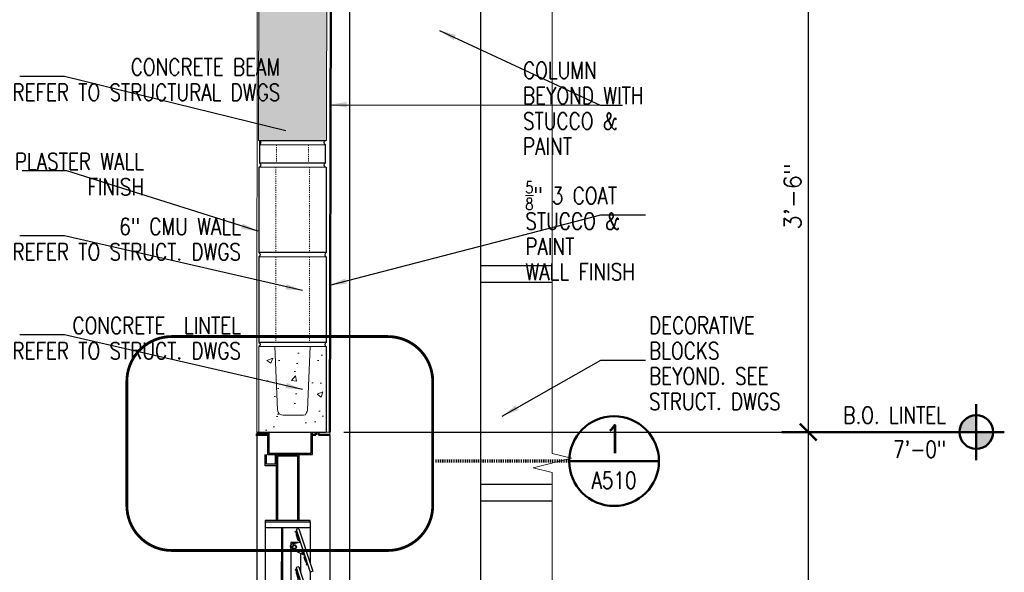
# Model space of a CAD drawing. Header units: inches. Extents: x -3803 to 30266, y -3756 to 4522.
# Tile 40 of 47: x 27095 to 27183, y 3718 to 3767. Entities that reach past the tile are written whole.
import ezdxf
from ezdxf.enums import TextEntityAlignment as Align

# ---------------------------------------------------------------- set-up
doc = ezdxf.new("R2010")
doc.units = ezdxf.units.IN
doc.header["$LTSCALE"] = 0.011
doc.header["$MEASUREMENT"] = 0
doc.header["$PDMODE"] = 1
for name, pattern in [('DGN Style 3', [2.233833, 1.595595, -0.638238]), ('HIDDEN2', [0.1875, 0.125, -0.0625]), ('PHANTOM2', [1.25, 0.625, -0.125, 0.125, -0.125, 0.125, -0.125])]:
    doc.linetypes.add(name, pattern=pattern)
doc.layers.get('0').update_dxf_attribs({"linetype": 'CONTINUOUS'})
doc.layers.get('Defpoints').update_dxf_attribs({"linetype": 'CONTINUOUS'})
for name, color, linetype in [('a-door', 2, 'CONTINUOUS'), ('A-elev-8', 8, 'CONTINUOUS'), ('A-elev-9', 9, 'CONTINUOUS')]:
    doc.layers.add(name, color=color, linetype=linetype)
for name, color, linetype, lineweight in [('A-STRC-GRID', 104, 'PHANTOM2', 25), ('DIM', 4, 'CONTINUOUS', 13), ('G-DIM', 9, 'CONTINUOUS', 18), ('G-NOTE', 134, 'CONTINUOUS', 18), ('G-PEN0', 174, 'CONTINUOUS', 13), ('G-PEN1', 214, 'CONTINUOUS', 18), ('G-PEN2', 8, 'CONTINUOUS', 25), ('G-PEN4', 4, 'CONTINUOUS', 50), ('G-PEN5', 3, 'CONTINUOUS', 70), ('G-REF', 144, 'CONTINUOUS', 50)]:
    doc.layers.add(name, color=color, linetype=linetype, lineweight=lineweight)
doc.styles.add('ROMANS', font='romans.shx')
doc.styles.add('ROMANS_SML_012', font='ROMANS.shx', dxfattribs={"width": 0.8, "height": 1.125})
doc.dimstyles.new('DIM_016', dxfattribs={"dimscale": 16, "dimtxt": 0.09375, "dimasz": 0.09375, "dimexe": 0.125, "dimexo": 0.09375, "dimgap": 0.03125, "dimtad": 1, "dimdec": 6, "dimrnd": 0.25, "dimzin": 15, "dimdsep": 46, "dimlunit": 4, "dimtxsty": 'ROMANS', "dimblk1": 'ARCHTICK', "dimblk2": 'ARCHTICK', "dimsah": 1, "dimcen": 0.0625, "dimdle": 0.09375, "dimclrd": 256, "dimclre": 256, "dimclrt": 134, "dimadec": 0, "dimazin": 0, "dimtfac": 1, "dimtdec": 6, "dimtix": 1, "dimtmove": 1, "dimatfit": 3, "dimfxl": 1, "dimtvp": 1.2, "dimfrac": 2, "dimtolj": 1, "dimtzin": 15, "dimarcsym": 0})

# ---------------------------------------------------------------- blocks, each defined once
blk = doc.blocks.new('DET-REF')
blk.add_line((0.25, 0), (-0.25, 0))
blk.add_circle((0, 0), 0.25)
at = {"style": 'ROMANS', "width": 0.8}
blk.add_attdef('A', text='', height=0.1562, dxfattribs=at).set_placement((-0.0013, 0.0449), align=Align.CENTER)
at = {"color": 134, "style": 'ROMANS', "width": 0.8}
blk.add_attdef('AXXX', text='', height=0.0938, dxfattribs=at).set_placement((0, -0.1538), align=Align.CENTER)
blk = doc.blocks.new('_ArchTick')
at = {"color": 0, "linetype": 'ByBlock', "const_width": 0.15}
blk.add_lwpolyline([(-0.5, -0.5), (0.5, 0.5)], dxfattribs=at)
blk = doc.blocks.new('*D40')
at = {"layer": 'Defpoints', "color": 0, "transparency": 16777216}
for p in [(27122.571, 3730.335), (27132.246, 3646.335), (27165.461, 3646.335)]:
    blk.add_point(p, dxfattribs=at)
at = {"layer": 'G-DIM', "lineweight": -2, "transparency": 16777216}
for p, q in [((27165.461, 3731.835), (27165.461, 3644.835)), ((27124.071, 3730.335), (27167.461, 3730.335)), ((27133.746, 3646.335), (27167.461, 3646.335))]:
    blk.add_line(p, q, dxfattribs=at)
at = {"layer": 'G-DIM', "lineweight": -2, "transparency": 16777216, "xscale": 1.5, "yscale": 1.5, "zscale": 1.5}
for p, rotation in [((27165.461, 3730.335), 90), ((27165.461, 3646.335), 270)]:
    blk.add_blockref('_ArchTick', p, dxfattribs=dict(at, rotation=rotation))
at = {"layer": 'G-DIM', "color": 134, "transparency": 16777216, "insert": (27164.068, 3688.335), "char_height": 1.5, "attachment_point": 5, "rotation": 90, "style": 'ROMANS'}
blk.add_mtext('\\A1;7\'-0"', dxfattribs=at)
blk = doc.blocks.new('*D41')
at = {"layer": 'Defpoints', "color": 0, "transparency": 16777216}
for p in [(27149.929, 3772.335), (27132.246, 3730.335), (27165.461, 3730.335)]:
    blk.add_point(p, dxfattribs=at)
at = {"layer": 'G-DIM', "lineweight": -2, "transparency": 16777216}
for p, q in [((27165.461, 3773.835), (27165.461, 3728.835)), ((27151.429, 3772.335), (27167.461, 3772.335)), ((27133.746, 3730.335), (27167.461, 3730.335))]:
    blk.add_line(p, q, dxfattribs=at)
at = {"layer": 'G-DIM', "lineweight": -2, "transparency": 16777216, "xscale": 1.5, "yscale": 1.5, "zscale": 1.5}
for p, rotation in [((27165.461, 3772.335), 90), ((27165.461, 3730.335), 270)]:
    blk.add_blockref('_ArchTick', p, dxfattribs=dict(at, rotation=rotation))
at = {"layer": 'G-DIM', "color": 134, "transparency": 16777216, "insert": (27164.068, 3751.335), "char_height": 1.5, "attachment_point": 5, "rotation": 90, "style": 'ROMANS'}
blk.add_mtext('\\A1;3\'-6"', dxfattribs=at)
blk = doc.blocks.new('jalousie door section')
at = {"layer": 'A-elev-8'}
for p, q in [((1.787, -5.875), (-2.213, -5.875)), ((-2.213, -5.875), (-2.213, -6)), ((-2.213, -6), (-2.213, -73.125)), ((-2.213, -6), (1.787, -6)), ((1.787, -6), (1.787, -5.875)), ((1.787, -6), (1.787, -6.5)), ((-0.758, -6.5), (-0.971, -72.625)), ((-0.662, -6.5), (-0.875, -72.625)), ((0.779, -6.615), (0.542, -6.692)), ((0.542, -6.692), (1.783, -10.495)), ((0.779, -6.615), (2.021, -10.417)), ((0.072, -7.847), (0.07, -70.205)), ((0.693, -7.847), (0.072, -7.847)), ((0.935, -8.824), (0.935, -10.489)), ((1.396, -9.308), (1.396, -9.402)), ((0.779, -10.011), (0.542, -10.089)), ((0.542, -10.089), (1.783, -13.891)), ((0.547, -10.133), (1.658, -13.471)), ((0.779, -10.011), (2.021, -13.814)), ((2.021, -10.417), (1.783, -10.495)), ((0.69, -10.545), (0.69, -11.254)), ((0.935, -12.221), (0.935, -13.886)), ((0.779, -13.524), (0.542, -13.601)), ((0.542, -13.601), (1.783, -17.404)), ((0.779, -13.524), (2.021, -17.326)), ((2.021, -13.814), (1.783, -13.891)), ((0.935, -14.806), (0.935, -17.398)), ((1.396, -16.217), (1.396, -16.312)), ((0.779, -16.921), (0.542, -16.998)), ((0.542, -16.998), (1.783, -20.801)), ((0.547, -17.042), (1.658, -20.38)), ((0.69, -17.454), (0.69, -18.163)), ((0.779, -16.921), (2.021, -20.723)), ((2.021, -17.326), (1.783, -17.404)), ((0.935, -19.13), (0.935, -20.795)), ((0.779, -20.433), (0.542, -20.51)), ((0.542, -20.51), (1.783, -24.313)), ((0.779, -20.433), (2.021, -24.235)), ((2.021, -20.723), (1.783, -20.801)), ((0.935, -21.716), (0.935, -24.307)), ((1.396, -23.127), (1.396, -23.221)), ((0.779, -23.83), (0.542, -23.907)), ((0.542, -23.907), (1.783, -27.71)), ((0.547, -23.951), (1.658, -27.289)), ((0.69, -24.363), (0.69, -25.072)), ((0.779, -23.83), (2.021, -27.632)), ((2.021, -24.235), (1.783, -24.313)), ((0.935, -26.039), (0.935, -27.819)), ((0.779, -27.342), (0.542, -27.42)), ((0.542, -27.42), (1.783, -31.222)), ((0.779, -27.342), (2.021, -31.144)), ((2.021, -27.632), (1.783, -27.71)), ((0.935, -29.552), (0.935, -31.216)), ((1.396, -30.036), (1.396, -30.13)), ((0.779, -30.739), (0.542, -30.816)), ((0.542, -30.816), (1.783, -34.619)), ((0.547, -30.86), (1.658, -34.198)), ((0.69, -31.272), (0.69, -31.981)), ((0.779, -30.739), (2.021, -34.541)), ((2.021, -31.144), (1.783, -31.222)), ((1.062, -33.01), (1.062, -35.117)), ((0.779, -34.251), (0.542, -34.329)), ((0.542, -34.329), (1.783, -38.131)), ((0.779, -34.251), (2.021, -38.053)), ((2.021, -34.541), (1.783, -34.619)), ((0.935, -36.481), (0.935, -38.125)), ((0.779, -37.648), (0.542, -37.725)), ((0.542, -37.725), (1.783, -41.528)), ((0.779, -37.648), (2.021, -41.45)), ((2.021, -38.053), (1.783, -38.131)), ((0.935, -39.877), (0.935, -41.522)), ((0.779, -41.045), (0.542, -41.122)), ((0.542, -41.122), (1.783, -44.925)), ((0.779, -41.045), (2.021, -44.847)), ((2.021, -41.45), (1.783, -41.528)), ((0.477, -43.79), (0.236, -44.07)), ((0.526, -43.829), (0.282, -44.113)), ((0.935, -43.274), (0.935, -44.919)), ((0.779, -44.441), (0.542, -44.519)), ((0.542, -44.519), (1.783, -48.321)), ((0.779, -44.441), (2.021, -48.244)), ((2.021, -44.847), (1.783, -44.925)), ((0.935, -46.671), (0.935, -48.315)), ((1.062, -46.734), (1.062, -48.704)), ((1.396, -47.135), (1.396, -49.726)), ((0.779, -47.838), (0.542, -47.916)), ((0.542, -47.916), (1.783, -51.718)), ((0.779, -47.838), (2.021, -51.641)), ((1.522, -47.523), (1.522, -50.114)), ((2.021, -48.244), (1.783, -48.321)), ((0.935, -50.068), (0.935, -51.712)), ((0.779, -51.235), (0.542, -51.312)), ((0.542, -51.312), (1.783, -55.115)), ((0.779, -51.235), (2.021, -55.037)), ((2.021, -51.641), (1.783, -51.718)), ((0.935, -53.464), (0.935, -55.109)), ((0.779, -54.632), (0.542, -54.709)), ((0.542, -54.709), (1.783, -58.512)), ((0.779, -54.632), (2.021, -58.434)), ((2.021, -55.037), (1.783, -55.115)), ((0.935, -56.861), (0.935, -58.506)), ((0.779, -58.028), (0.542, -58.106)), ((0.542, -58.106), (1.783, -61.908)), ((0.779, -58.028), (2.021, -61.831)), ((2.021, -58.434), (1.783, -58.512)), ((0.935, -60.258), (0.935, -61.902)), ((0.779, -61.425), (0.542, -61.503)), ((0.542, -61.503), (1.783, -65.305)), ((0.779, -61.425), (2.021, -65.228)), ((2.021, -61.831), (1.783, -61.908)), ((0.935, -62.708), (0.935, -65.299)), ((0.779, -64.822), (0.542, -64.9)), ((0.542, -64.9), (1.783, -68.702)), ((0.779, -64.822), (2.021, -68.624)), ((0.547, -64.943), (1.658, -68.281)), ((0.69, -65.355), (0.69, -66.064)), ((2.021, -65.228), (1.783, -65.305)), ((2.021, -65.228), (1.783, -65.305)), ((0.69, -66.912), (0.69, -68.225)), ((0.779, -68.196), (0.542, -68.273)), ((0.542, -68.273), (1.783, -72.076)), ((0.779, -68.196), (2.021, -71.998)), ((0.69, -68.729), (0.69, -70.291)), ((2.021, -68.624), (1.783, -68.702)), ((0.07, -70.205), (0.576, -70.205)), ((-2.213, -72.625), (1.787, -72.625)), ((2.021, -71.998), (1.783, -72.076)), ((1.787, -73.25), (1.787, -72.625)), ((-1.963, -81.507), (-2.963, -81.739)), ((-1.963, -81.507), (-1.213, -81.507)), ((-1.213, -81.452), (-1.213, -81.632)), ((-2.963, -82), (-2.963, -81.739)), ((-2.963, -82), (-2.963, -81.75)), ((2.662, -81.757), (-1.213, -81.632)), ((2.662, -81.757), (2.787, -81.882)), ((2.787, -82.007), (2.787, -81.882))]:
    blk.add_line(p, q, dxfattribs=at)
for points in [[(-1.213, 0), (-1.213, -1), (-2.212, -1), (-2.212, 0)], [(-1.338, 0), (-1.338, -0.875), (-2.087, -0.875), (-2.087, 0)], [(-1.213, -5.875), (-1.213, 0), (0.787, 0), (0.787, -5.875)], [(-2.213, -6.5), (1.787, -6.5)], [(1.787, -6.5), (1.787, -9.679)], [(1.291, -9.153), (1.231, -9.167), (1.383, -9.548), (1.476, -9.683), (1.441, -9.818), (1.489, -9.848), (1.518, -9.689), (1.29, -9.153)], [(1.787, -10.493), (1.787, -13.076)], [(1.291, -12.55), (1.231, -12.564), (1.383, -12.945), (1.476, -13.08), (1.441, -13.215), (1.489, -13.244), (1.518, -13.086), (1.29, -12.549)], [(1.787, -13.89), (1.787, -16.472)], [(1.291, -16.062), (1.231, -16.076), (1.383, -16.458), (1.476, -16.593), (1.441, -16.728), (1.489, -16.757), (1.518, -16.598), (1.29, -16.062)], [(1.787, -17.402), (1.787, -19.985)], [(1.291, -19.459), (1.231, -19.473), (1.383, -19.854), (1.476, -19.989), (1.441, -20.124), (1.489, -20.153), (1.518, -19.995), (1.29, -19.459)], [(1.787, -20.799), (1.787, -23.381)], [(1.291, -22.971), (1.231, -22.985), (1.383, -23.367), (1.476, -23.502), (1.441, -23.637), (1.489, -23.666), (1.518, -23.507), (1.29, -22.971)], [(1.787, -24.312), (1.787, -26.894)], [(1.291, -26.368), (1.231, -26.382), (1.383, -26.763), (1.476, -26.898), (1.441, -27.033), (1.489, -27.063), (1.518, -26.904), (1.29, -26.368)], [(1.787, -27.708), (1.787, -30.291)], [(1.291, -29.88), (1.231, -29.895), (1.383, -30.276), (1.476, -30.411), (1.441, -30.546), (1.489, -30.575), (1.518, -30.416), (1.29, -29.88)], [(1.787, -31.221), (1.787, -33.803)], [(1.291, -33.277), (1.231, -33.291), (1.383, -33.673), (1.476, -33.807), (1.441, -33.942), (1.489, -33.972), (1.518, -33.813), (1.29, -33.277)], [(1.787, -34.617), (1.787, -37.2)], [(1.291, -36.789), (1.231, -36.804), (1.383, -37.185), (1.476, -37.32), (1.441, -37.455), (1.489, -37.484), (1.518, -37.325), (1.29, -36.789)], [(1.787, -38.13), (1.787, -40.712)], [(1.291, -40.186), (1.231, -40.2), (1.383, -40.582), (1.476, -40.717), (1.441, -40.852), (1.489, -40.881), (1.518, -40.722), (1.29, -40.186)], [(1.787, -41.527), (1.787, -44.109)], [(1.291, -43.583), (1.231, -43.597), (1.383, -43.978), (1.476, -44.113), (1.441, -44.248), (1.489, -44.278), (1.518, -44.119), (1.29, -43.583)], [(-0.964, -44.441), (-1.143, -44.452), (-1.121, -44.698), (-1.218, -44.782), (-1.342, -46.014), (-1.599, -46.32), (-1.603, -47.195), (-1.294, -47.494), (-1.223, -48.704), (-1.148, -48.827), (-1.13, -49.071), (-0.962, -49.062)], [(1.787, -44.923), (1.787, -47.505)], [(-0.348, -45.649), (-0.809, -45.994)], [(0.055, -45.906), (-0.452, -46.355)], [(-1.463, -47.596), (-2.8, -48.378), (-3.057, -48.725), (-3.225, -48.759), (-3.595, -48.759), (-3.628, -48.613), (-3.505, -48.21), (-3.08, -47.987), (-1.927, -46.946)], [(1.291, -46.98), (1.231, -46.994), (1.383, -47.375), (1.476, -47.51), (1.441, -47.645), (1.489, -47.674), (1.518, -47.516), (1.29, -46.979)], [(1.787, -48.32), (1.787, -50.902)], [(1.291, -50.377), (1.231, -50.391), (1.383, -50.772), (1.476, -50.907), (1.441, -51.042), (1.489, -51.071), (1.518, -50.912), (1.29, -50.376)], [(1.787, -51.717), (1.787, -54.299)], [(1.291, -53.773), (1.231, -53.787), (1.383, -54.169), (1.476, -54.304), (1.441, -54.439), (1.489, -54.468), (1.518, -54.309), (1.29, -53.773)], [(1.787, -55.114), (1.787, -57.696)], [(1.291, -57.17), (1.231, -57.184), (1.383, -57.565), (1.476, -57.7), (1.441, -57.835), (1.489, -57.865), (1.518, -57.706), (1.29, -57.17)], [(1.787, -58.51), (1.787, -61.093)], [(1.291, -60.567), (1.231, -60.581), (1.383, -60.962), (1.476, -61.097), (1.441, -61.232), (1.489, -61.261), (1.518, -61.103), (1.29, -60.566)], [(1.787, -61.907), (1.787, -64.489)], [(1.291, -63.964), (1.231, -63.978), (1.383, -64.359), (1.476, -64.494), (1.441, -64.629), (1.489, -64.658), (1.518, -64.499), (1.29, -63.963)], [(1.787, -65.304), (1.787, -67.886)], [(1.291, -67.36), (1.231, -67.374), (1.383, -67.756), (1.476, -67.891), (1.441, -68.026), (1.489, -68.055), (1.518, -67.896), (1.29, -67.36)], [(1.787, -68.701), (1.787, -71.283)], [(1.291, -70.734), (1.231, -70.748), (1.383, -71.129), (1.476, -71.264), (1.441, -71.399), (1.489, -71.428), (1.518, -71.27), (1.29, -70.733)], [(1.787, -72.074), (1.787, -72.625)], [(-1.963, -81.507), (-1.213, -81.507)]]:
    blk.add_lwpolyline(points, dxfattribs=at)
for points in [[(-1.088, -0.125), (0.662, -0.125), (0.662, -5.875), (-1.088, -5.875)], [(-2.213, -73.125), (1.787, -73.125), (1.787, -73.25), (-2.213, -73.25)], [(-1.213, -81.507), (0.787, -81.507), (0.787, -73.125), (-1.213, -73.125)], [(-1.088, -81.382), (0.662, -81.382), (0.662, -73.25), (-1.088, -73.25)]]:
    blk.add_lwpolyline(points, close=True, dxfattribs=at)
for points in [[(1.317, -9.011), (0.2, -8.465, -0.796581), (0.325, -7.931), (0.883, -7.818), (0.891, -7.774), (0.859, -7.706), (0.759, -7.686), (0.735, -7.673), (0.578, -7.191), (0.573, -6.982), (0.456, -6.882), (0.491, -6.847), (0.615, -6.955), (0.629, -7.197), (0.779, -7.656), (0.778, -7.674), (0.765, -7.686)], [(1.317, -12.408), (0.2, -11.862, -0.796581), (0.325, -11.327), (0.883, -11.215), (0.891, -11.171), (0.859, -11.103), (0.759, -11.082), (0.735, -11.07), (0.578, -10.588), (0.573, -10.379), (0.456, -10.279), (0.491, -10.244), (0.615, -10.352), (0.629, -10.594), (0.779, -11.053), (0.778, -11.07), (0.765, -11.083)], [(1.317, -15.92), (0.2, -15.374, -0.796581), (0.325, -14.84), (0.883, -14.727), (0.891, -14.683), (0.859, -14.615), (0.759, -14.595), (0.735, -14.582), (0.578, -14.1), (0.573, -13.891), (0.456, -13.791), (0.491, -13.756), (0.615, -13.864), (0.629, -14.106), (0.779, -14.565), (0.778, -14.583), (0.765, -14.595)], [(1.317, -19.317), (0.2, -18.771, -0.796581), (0.325, -18.237), (0.883, -18.124), (0.891, -18.08), (0.859, -18.012), (0.759, -17.992), (0.735, -17.979), (0.578, -17.497), (0.573, -17.288), (0.456, -17.188), (0.491, -17.153), (0.615, -17.261), (0.629, -17.503), (0.779, -17.962), (0.778, -17.979), (0.765, -17.992)], [(1.317, -22.829), (0.2, -22.283, -0.796581), (0.325, -21.749), (0.883, -21.636), (0.891, -21.592), (0.859, -21.524), (0.759, -21.504), (0.735, -21.491), (0.578, -21.009), (0.573, -20.8), (0.456, -20.7), (0.491, -20.665), (0.615, -20.773), (0.629, -21.015), (0.779, -21.474), (0.778, -21.492), (0.765, -21.504)], [(1.317, -26.226), (0.2, -25.68, -0.796581), (0.325, -25.146), (0.883, -25.033), (0.891, -24.989), (0.859, -24.921), (0.759, -24.901), (0.735, -24.888), (0.578, -24.406), (0.573, -24.197), (0.456, -24.097), (0.491, -24.062), (0.615, -24.17), (0.629, -24.412), (0.779, -24.871), (0.778, -24.889), (0.765, -24.901)], [(1.317, -29.738), (0.2, -29.192, -0.796581), (0.325, -28.658), (0.883, -28.546), (0.891, -28.501), (0.859, -28.433), (0.759, -28.413), (0.735, -28.4), (0.578, -27.918), (0.573, -27.709), (0.456, -27.609), (0.491, -27.575), (0.615, -27.682), (0.629, -27.924), (0.779, -28.383), (0.778, -28.401), (0.765, -28.413)], [(1.317, -33.135), (0.2, -32.589, -0.796581), (0.325, -32.055), (0.883, -31.942), (0.891, -31.898), (0.859, -31.83), (0.759, -31.81), (0.735, -31.797), (0.578, -31.315), (0.573, -31.106), (0.456, -31.006), (0.491, -30.971), (0.615, -31.079), (0.629, -31.321), (0.779, -31.78), (0.778, -31.798), (0.765, -31.81)], [(1.317, -36.648), (0.2, -36.101, -0.796581), (0.325, -35.567), (0.883, -35.455), (0.891, -35.41), (0.859, -35.342), (0.759, -35.322), (0.735, -35.31), (0.578, -34.827), (0.573, -34.618), (0.456, -34.518), (0.491, -34.484), (0.615, -34.591), (0.629, -34.833), (0.779, -35.293), (0.778, -35.31), (0.765, -35.323)], [(1.317, -40.044), (0.2, -39.498, -0.796581), (0.325, -38.964), (0.883, -38.851), (0.891, -38.807), (0.859, -38.739), (0.759, -38.719), (0.735, -38.706), (0.578, -38.224), (0.573, -38.015), (0.456, -37.915), (0.491, -37.88), (0.615, -37.988), (0.629, -38.23), (0.779, -38.689), (0.778, -38.707), (0.765, -38.719)], [(1.317, -43.441), (0.2, -42.895, -0.796581), (0.325, -42.361), (0.883, -42.248), (0.891, -42.204), (0.859, -42.136), (0.759, -42.116), (0.735, -42.103), (0.578, -41.621), (0.573, -41.412), (0.456, -41.312), (0.491, -41.277), (0.615, -41.385), (0.629, -41.627), (0.779, -42.086), (0.778, -42.103), (0.765, -42.116)], [(0.07, -44.29), (-0.355, -45.65, 0.767087), (0.062, -45.914)], [(1.317, -46.838), (0.2, -46.292, -0.796581), (0.325, -45.757), (0.883, -45.645), (0.891, -45.601), (0.859, -45.533), (0.759, -45.512), (0.735, -45.5), (0.578, -45.017), (0.573, -44.808), (0.456, -44.709), (0.491, -44.674), (0.615, -44.782), (0.629, -45.024), (0.779, -45.483), (0.778, -45.5), (0.765, -45.513)], [(1.317, -50.235), (0.2, -49.688, -0.796581), (0.325, -49.154), (0.883, -49.042), (0.891, -48.998), (0.859, -48.929), (0.759, -48.909), (0.735, -48.897), (0.578, -48.414), (0.573, -48.205), (0.456, -48.106), (0.491, -48.071), (0.615, -48.178), (0.629, -48.421), (0.779, -48.88), (0.778, -48.897), (0.765, -48.91)], [(0.892, -48.997), (0.871, -49.083), (0.301, -49.192, 0.804516), (0.287, -49.745), (1.332, -50.266), (0.892, -48.997)], [(1.317, -53.631), (0.2, -53.085, -0.796581), (0.325, -52.551), (0.883, -52.438), (0.891, -52.394), (0.859, -52.326), (0.759, -52.306), (0.735, -52.293), (0.578, -51.811), (0.573, -51.602), (0.456, -51.502), (0.491, -51.467), (0.615, -51.575), (0.629, -51.817), (0.779, -52.276), (0.778, -52.294), (0.765, -52.306)], [(1.317, -57.028), (0.2, -56.482, -0.796581), (0.325, -55.948), (0.883, -55.835), (0.891, -55.791), (0.859, -55.723), (0.759, -55.703), (0.735, -55.69), (0.578, -55.208), (0.573, -54.999), (0.456, -54.899), (0.491, -54.864), (0.615, -54.972), (0.629, -55.214), (0.779, -55.673), (0.778, -55.691), (0.765, -55.703)], [(1.317, -60.425), (0.2, -59.879, -0.796581), (0.325, -59.344), (0.883, -59.232), (0.891, -59.188), (0.859, -59.12), (0.759, -59.099), (0.735, -59.087), (0.578, -58.605), (0.573, -58.396), (0.456, -58.296), (0.491, -58.261), (0.615, -58.369), (0.629, -58.611), (0.779, -59.07), (0.778, -59.087), (0.765, -59.1)], [(1.317, -63.822), (0.2, -63.275, -0.796581), (0.325, -62.741), (0.883, -62.629), (0.891, -62.585), (0.859, -62.516), (0.759, -62.496), (0.735, -62.484), (0.578, -62.001), (0.573, -61.792), (0.456, -61.693), (0.491, -61.658), (0.615, -61.765), (0.629, -62.008), (0.779, -62.467), (0.778, -62.484), (0.765, -62.497)], [(1.317, -67.218), (0.2, -66.672, -0.796581), (0.325, -66.138), (0.883, -66.026), (0.891, -65.981), (0.859, -65.913), (0.759, -65.893), (0.735, -65.88), (0.578, -65.398), (0.573, -65.189), (0.456, -65.089), (0.491, -65.055), (0.615, -65.162), (0.629, -65.404), (0.779, -65.863), (0.778, -65.881), (0.765, -65.893)], [(1.317, -70.592), (0.2, -70.046, -0.796581), (0.325, -69.512), (0.883, -69.399), (0.891, -69.355), (0.859, -69.287), (0.759, -69.267), (0.735, -69.254), (0.578, -68.772), (0.573, -68.563), (0.456, -68.463), (0.491, -68.428), (0.615, -68.536), (0.629, -68.778), (0.779, -69.237), (0.778, -69.254), (0.765, -69.267)]]:
    blk.add_lwpolyline(points, format="xyb", dxfattribs=at)
for centre, radius in [((0.385, -8.235), 0.189), ((0.388, -8.243), 0.147), ((0.385, -11.632), 0.189), ((0.388, -11.64), 0.147), ((0.385, -15.144), 0.189), ((0.388, -15.152), 0.147), ((0.385, -18.541), 0.189), ((0.388, -18.549), 0.147), ((0.385, -22.054), 0.189), ((0.388, -22.061), 0.147), ((0.385, -25.45), 0.189), ((0.388, -25.458), 0.147), ((0.385, -28.963), 0.189), ((0.388, -28.97), 0.147), ((0.385, -32.359), 0.189), ((0.388, -32.367), 0.147), ((0.385, -35.872), 0.189), ((0.388, -35.88), 0.147), ((0.385, -39.269), 0.189), ((0.388, -39.276), 0.147), ((0.385, -42.665), 0.189), ((0.388, -42.673), 0.147), ((0.385, -43.955), 0.189), ((-0.082, -45.703), 0.107), ((0.385, -46.062), 0.189), ((0.388, -46.07), 0.147), ((-1.226, -46.753), 0.233), ((-1.238, -46.765), 0.14), ((-3.176, -48.404), 0.251), ((-3.176, -48.404), 0.167), ((0.385, -49.459), 0.189), ((0.388, -49.467), 0.147), ((0.385, -52.856), 0.189), ((0.388, -52.863), 0.147), ((0.385, -56.252), 0.189), ((0.388, -56.26), 0.147), ((0.385, -59.649), 0.189), ((0.388, -59.657), 0.147), ((0.385, -63.046), 0.189), ((0.388, -63.054), 0.147), ((0.385, -66.443), 0.189), ((0.388, -66.45), 0.147), ((0.385, -69.816), 0.189), ((0.388, -69.824), 0.147)]:
    blk.add_circle(centre, radius, dxfattribs=at)
for centre, radius, start, end in [((1.207, -8.658), 0.178, 111.75245, 286.53833), ((1.225, -8.647), 0.109, 124.35115, 273.93963), ((1.207, -12.081), 0.178, 111.75245, 286.53833), ((1.225, -12.07), 0.109, 124.35115, 273.93963), ((1.207, -15.567), 0.178, 111.75245, 286.53833), ((1.225, -15.556), 0.109, 124.35115, 273.93963), ((1.207, -18.99), 0.178, 111.75245, 286.53833), ((1.225, -18.979), 0.109, 124.35115, 273.93963), ((1.207, -22.476), 0.178, 111.75245, 286.53833), ((1.225, -22.465), 0.109, 124.35115, 273.93963), ((1.207, -25.899), 0.178, 111.75245, 286.53833), ((1.225, -25.888), 0.109, 124.35115, 273.93963), ((1.207, -29.385), 0.178, 111.75245, 286.53833), ((1.225, -29.374), 0.109, 124.35115, 273.93963), ((1.207, -32.808), 0.178, 111.75245, 286.53833), ((1.225, -32.797), 0.109, 124.35115, 273.93963), ((1.207, -36.294), 0.178, 111.75245, 286.53833), ((1.225, -36.283), 0.109, 124.35115, 273.93963), ((1.207, -39.691), 0.178, 111.75245, 286.53833), ((1.225, -39.68), 0.109, 124.35115, 273.93963), ((1.207, -43.088), 0.178, 111.75245, 286.53833), ((1.225, -43.076), 0.109, 124.35115, 273.93963), ((-0.073, -45.711), 0.168, 31.55068, 328.44932), ((-1.252, -46.79), 0.911, 94.8241, 268.12925), ((-1.252, -46.79), 0.911, 294.30276, 65.69724), ((1.207, -46.484), 0.178, 111.75245, 286.53833), ((1.225, -46.473), 0.109, 124.35115, 273.93963), ((1.207, -49.881), 0.178, 111.75245, 286.53833), ((1.225, -49.87), 0.109, 124.35115, 273.93963), ((1.207, -53.278), 0.178, 111.75245, 286.53833), ((1.225, -53.267), 0.109, 124.35115, 273.93963), ((1.207, -56.675), 0.178, 111.75245, 286.53833), ((1.225, -56.664), 0.109, 124.35115, 273.93963), ((1.207, -60.071), 0.178, 111.75245, 286.53833), ((1.225, -60.06), 0.109, 124.35115, 273.93963), ((1.207, -63.468), 0.178, 111.75245, 286.53833), ((1.225, -63.457), 0.109, 124.35115, 273.93963), ((1.207, -66.891), 0.178, 111.75245, 286.53833), ((1.225, -66.88), 0.109, 124.35115, 273.93963), ((-1.213, -81.632), 0.125, 358.15239, 90), ((-1.213, -81.632), 0.25, 358.15239, 30), ((-1.213, -81.632), 0.375, 358.15239, 19.47122), ((-1.213, -81.632), 0.5, 358.15239, 14.47751), ((-1.213, -81.632), 0.625, 358.15239, 11.53696), ((-1.213, -81.632), 0.75, 358.15239, 9.59407), ((-1.213, -81.632), 0.875, 358.15239, 8.21321), ((-1.213, -81.632), 1, 358.15239, 7.18076), ((-1.213, -81.632), 1.125, 358.15239, 6.37937), ((-1.213, -81.632), 1.25, 358.15239, 5.73917), ((-1.213, -81.632), 1.375, 358.15239, 5.21591), ((-1.213, -81.632), 1.5, 358.15239, 4.78019), ((-1.213, -81.632), 1.625, 358.15239, 4.41173), ((-1.213, -81.632), 1.75, 358.15239, 4.09604)]:
    blk.add_arc(centre, radius, start, end, dxfattribs=at)
blk = doc.blocks.new('building section prot. 2')
at = {"layer": 'G-PEN0', "true_color": 0xc7c8ca}
h = blk.add_hatch(color=9, dxfattribs=at)
h.paths.add_polyline_path([(-214.973, 123.491), (-215.012, 126), (-221.049, 126), (-221.075, 110), (-215, 110)])
h.paths.add_polyline_path([(-214.975, 120), (-214.975, 125.999), (-214.984, 120)], flags=17)
h.paths.add_polyline_path([(-212.975, 125.999), (-214.975, 126), (-214.973, 123.491), (-214.975, 125.999)])
at = {"layer": 'G-PEN0'}
h = blk.add_hatch(dxfattribs=at)
h.set_pattern_fill('AR-CONC', color=256, scale=0.75, style=0)
h.set_pattern_definition([(50, (-29859.7605, -3646.3353), (5.3794514, -0.470641), [0.5625, -6.1875]), (355, (-29859.7605, -3646.3353), (-1.040635, 5.641441), [0.45, -4.95]), (100.451444, (-29859.312, -3646.3745), (4.33881635, 5.1707999), [0.4780514, -5.2585658]), (46.1842, (-29859.7605, -3644.835), (8.00431, -1.2413946), [0.84375, -9.28125]), (96.635635, (-29859.0935, -3644.939), (7.0099646, 7.3058895), [0.7170776, -7.8878532]), (351.184164, (-29859.7605, -3644.835), (7.0099646, 7.3058895), [0.675, -7.425]), (21, (-29859.0105, -3645.2103), (4.4768029, -3.0196417), [0.5625, -6.1875]), (326, (-29859.0105, -3645.2103), (1.824865, 5.4386253), [0.45, -4.95]), (71.451445, (-29858.6375, -3645.462), (6.3016678, 2.41898365), [0.4780514, -5.2585658]), (37.5, (-29859.7605, -3646.3353), (0.09119891, 2.4967039), [0, -4.89, 0, -5.025, 0, -4.96875]), (7.5, (-29859.7605, -3646.3353), (1.97302153, 2.95808784), [0, -2.865, 0, -4.7775, 0, -1.89375]), (327.5, (-29861.433, -3646.3353), (4.00366827, -0.16916154), [0, -1.875, 0, -5.85, 0, -7.7625]), (317.5, (-29862.183, -3646.3353), (4.37389627, 0.75078737), [0, -2.4375, 0, -3.885, 0, -5.5125])])
h.paths.add_polyline_path([(-221.1, 84), (-214.975, 84), (-215.037, 91.625), (-221.037, 91.625)])
at = {"layer": 'G-PEN2'}
h = blk.add_hatch(dxfattribs=at)
h.set_pattern_fill('RSLATE', color=256, scale=3, pattern_type=2)
h.set_pattern_definition([(90, (-24974.524, -2646.337), (-54, 3e-15), [18, -1.5, 33, -1.5]), (0, (-24974.524, -2646.337), (0, 54), [19.5, -1.5, 6, -1.5, 24, -1.5]), (0, (-24974.524, -2593.837), (0, 54), [12, -1.5, 22.5, -1.5, 15, -1.5]), (90, (-24922.024, -2646.337), (-54, 3e-15), [12, -1.5, 28.5, -1.5, 9, -1.5]), (90, (-24955.024, -2646.337), (-54, 3e-15), [18, -1.5, 12, -22.5]), (90, (-24953.524, -2646.337), (-54, 3e-15), [12, -1.5, 18, -22.5]), (90, (-24947.524, -2646.337), (-54, 3e-15), [12, -42]), (90, (-24946.024, -2646.337), (-54, 3e-15), [12, -42]), (180, (-24922.024, -2634.337), (-7e-15, -54), [24, -1.5, 6, -22.5]), (180, (-24922.024, -2632.837), (-7e-15, -54), [15, -1.5, 15, -22.5]), (0, (-24974.524, -2628.337), (0, 54), [19.5, -34.5]), (0, (-24974.524, -2626.837), (0, 54), [12, -1.5, 6, -34.5]), (0, (-24974.524, -2614.837), (0, 54), [-13.5, 6, -1.5, 15, -18]), (0, (-24974.524, -2613.337), (0, 54), [-13.5, 22.5, -18]), (270, (-24938.524, -2593.837), (54, -1e-14), [19.5, -1.5, 18, -15]), (270, (-24937.024, -2593.837), (54, -1e-14), [9, -1.5, 28.5, -15]), (180, (-24922.024, -2604.337), (-7e-15, -54), [15, -39]), (180, (-24922.024, -2602.837), (-7e-15, -54), [15, -39]), (270, (-24962.524, -2593.837), (54, -1e-14), [33, -21]), (270, (-24961.024, -2593.837), (54, -1e-14), [19.5, -1.5, 12, -21])])
h.paths.add_polyline_path([(-194.955, 0), (-194.955, 132), (-201.247, 132), (-201.247, 0)])
at = {"ltscale": 10}
for p, q in [((-220.916, 109.994), (-215.108, 109.994)), ((-215.108, 110), (-215.108, 110)), ((-220.916, 107.999), (-215.108, 107.999)), ((-215.088, 99.999), (-221.037, 99.999)), ((-215.088, 92), (-221.037, 92))]:
    blk.add_line(p, q, dxfattribs=at)
at = {"layer": 'a-door', "color": 2, "linetype": 'Continuous', "lineweight": -3}
blk.add_line((-221.147, 84), (-215.073, 84), dxfattribs=at)
at = {"layer": 'A-elev-9'}
blk.add_line((-221.225, 83.875), (-221.225, 0.125), dxfattribs=at)
at = {"layer": 'A-elev-9', "ltscale": 10}
blk.add_line((-214.725, 83.75), (-214.725, 0), dxfattribs=at)
at = {"layer": 'A-elev-9'}
for points in [[(-220.262, 84), (-220.262, 82), (-216.262, 82), (-216.262, 84)], [(-220.137, 84), (-220.137, 82.125), (-216.387, 82.125), (-216.387, 84)]]:
    blk.add_lwpolyline(points, dxfattribs=at)
at = {"layer": 'DIM', "ltscale": 10, "flags": 128}
blk.add_lwpolyline([(-221.203, 126), (-221.225, 83.875), (-220.262, 83.875)], dxfattribs=at)
at = {"layer": 'DIM', "ltscale": 10}
blk.add_lwpolyline([(-221.075, 110), (-215, 110), (-214.975, 126), (-221.049, 126)], close=True, dxfattribs=at)
at = {"layer": 'G-PEN0', "flags": 128}
for points in [[(-215.037, 99.999), (-221.037, 99.999), (-221.037, 107.624), (-215.037, 107.624)], [(-215.037, 92), (-221.037, 92), (-221.037, 99.624), (-215.037, 99.624)], [(-221.037, 84), (-215.037, 84), (-215.037, 91.625), (-221.037, 91.625)]]:
    blk.add_lwpolyline(points, close=True, dxfattribs=at)
at = {"layer": 'G-PEN1', "linetype": 'Continuous'}
for p, q in [((-215.108, 110), (-220.967, 110)), ((-215.108, 110), (-220.967, 110)), ((-215.108, 109.994), (-220.967, 109.994)), ((-215.108, 109.994), (-220.967, 109.994)), ((-220.967, 109.619), (-215.108, 109.619)), ((-215.108, 108.005), (-220.967, 108.005)), ((-215.108, 108.005), (-220.967, 108.005)), ((-215.108, 107.999), (-220.967, 107.999)), ((-215.108, 107.999), (-220.967, 107.999)), ((-220.967, 107.624), (-215.108, 107.624)), ((-221.037, 100.005), (-215.037, 100.005)), ((-221.037, 100.005), (-215.037, 100.005)), ((-221.037, 99.999), (-215.037, 99.999)), ((-221.037, 99.999), (-215.037, 99.999)), ((-215.037, 99.624), (-221.037, 99.624)), ((-215.037, 99.624), (-221.037, 99.624)), ((-215.037, 99.624), (-221.037, 99.624)), ((-215.037, 99.624), (-221.037, 99.624)), ((-221.037, 92.005), (-215.037, 92.005)), ((-221.037, 92.005), (-215.037, 92.005)), ((-221.037, 92), (-215.037, 92)), ((-221.037, 92), (-215.037, 92)), ((-215.037, 91.625), (-221.037, 91.625)), ((-215.037, 91.625), (-221.037, 91.625)), ((-215.037, 91.625), (-221.037, 91.625)), ((-215.037, 91.625), (-221.037, 91.625)), ((-215.073, 84), (-221.198, 84))]:
    blk.add_line(p, q, dxfattribs=at)
at = {"layer": 'G-PEN1', "linetype": 'DGN Style 3'}
for p, q in [((-219.467, 109.619), (-219.467, 107.999)), ((-216.608, 109.619), (-216.608, 107.999)), ((-219.537, 107.624), (-219.537, 99.999)), ((-216.537, 107.624), (-216.537, 99.999)), ((-219.537, 99.624), (-219.537, 92)), ((-216.537, 99.624), (-216.537, 92))]:
    blk.add_line(p, q, dxfattribs=at)
at = {"layer": 'G-PEN1'}
for p, q in [((-219.378, 85.979), (-219.608, 91.625)), ((-216.467, 91.625), (-216.697, 85.979)), ((-219.327, 85.774), (-219.378, 85.979)), ((-219.327, 85.774), (-219.378, 85.979)), ((-219.224, 85.639), (-219.327, 85.774)), ((-219.055, 85.532), (-219.224, 85.639)), ((-218.878, 85.5), (-219.055, 85.532)), ((-217.071, 85.5), (-218.878, 85.5)), ((-216.879, 85.535), (-217.071, 85.5)), ((-216.856, 85.634), (-216.879, 85.535)), ((-216.814, 85.689), (-216.856, 85.634)), ((-216.737, 85.835), (-216.814, 85.689)), ((-216.697, 85.979), (-216.737, 85.835))]:
    blk.add_line(p, q, dxfattribs=at)
at = {"layer": 'G-PEN2'}
for p, q in [((-212.975, 132), (-212.975, 0)), ((-220.967, 110), (-220.967, 107.999)), ((-215.108, 108.005), (-215.108, 109.619)), ((-221.037, 107.624), (-221.037, 99.999)), ((-215.037, 107.624), (-215.037, 99.999)), ((-221.037, 99.624), (-221.037, 92)), ((-215.037, 99.624), (-215.037, 92)), ((-215.037, 91.625), (-215.037, 84))]:
    blk.add_line(p, q, dxfattribs=at)
blk.add_lwpolyline([(-194.955, 0), (-201.247, 0), (-201.247, 126), (-194.955, 126)], dxfattribs=at)
for centre, start, end in [((-221.056, 109.807), 295.4761, 64.5239), ((-221.056, 109.807), 295.4761, 64.5239), ((-221.056, 109.807), 295.4761, 64.5239), ((-221.056, 109.807), 295.4761, 64.5239), ((-221.056, 107.812), 295.4761, 64.5239), ((-221.056, 107.812), 295.4761, 64.5239), ((-221.056, 107.812), 295.4761, 64.5239), ((-221.056, 107.812), 295.4761, 64.5239), ((-214.948, 99.812), 115.4761, 244.5239), ((-214.948, 99.812), 115.4761, 244.5239), ((-214.948, 99.812), 115.4761, 244.5239), ((-214.948, 99.812), 115.4761, 244.5239), ((-214.948, 91.812), 115.4761, 244.5239), ((-214.948, 91.812), 115.4761, 244.5239), ((-214.948, 91.812), 115.4761, 244.5239), ((-214.948, 91.812), 115.4761, 244.5239)]:
    blk.add_arc(centre, 0.208, start, end, dxfattribs=at)
at = {"layer": 'G-PEN2', "extrusion": (0, 0, -1)}
for centre, start, end in [((215.019, 109.807), 295.4761, 64.5239), ((215.019, 109.807), 295.4761, 64.5239), ((215.019, 109.807), 295.4761, 64.5239), ((215.019, 109.807), 295.4761, 64.5239), ((215.019, 107.812), 295.4761, 64.5239), ((215.019, 107.812), 295.4761, 64.5239), ((215.019, 107.812), 295.4761, 64.5239), ((215.019, 107.812), 295.4761, 64.5239), ((221.127, 99.812), 115.4761, 244.5239), ((221.127, 99.812), 115.4761, 244.5239), ((221.127, 99.812), 115.4761, 244.5239), ((221.127, 99.812), 115.4761, 244.5239), ((221.127, 91.812), 115.4761, 244.5239), ((221.127, 91.812), 115.4761, 244.5239), ((221.127, 91.812), 115.4761, 244.5239), ((221.127, 91.812), 115.4761, 244.5239)]:
    blk.add_arc(centre, 0.208, start, end, dxfattribs=at)
at = {"layer": 'G-PEN4'}
for p, q in [((-214.569, 138.436), (-214.725, 84)), ((-220.334, 83.745), (-221.309, 83.744)), ((-216.262, 83.75), (-215.975, 83.75)), ((-215.975, 84), (-215.975, 83.75)), ((-215.725, 84), (-215.725, 83.75)), ((-215.725, 83.75), (-214.725, 83.75))]:
    blk.add_line(p, q, dxfattribs=at)
blk.add_blockref('jalousie door section', (-218.262, 82))
blk = doc.blocks.new('FLR-REF2')
h = blk.add_hatch(color=256)
h.paths.add_polyline_path([(0, 0.0938, 0.414214), (-0.0938, 0), (0, 0)])
h.paths.add_polyline_path([(0.0938, 0), (0, 0), (0, -0.0938, 0.414214)])
for p, q in [((0, 0.1562), (0, -0.1562)), ((0.1562, 0), (-1.0834, 0)), ((0, 0), (0, 0))]:
    blk.add_line(p, q)
blk.add_circle((0, 0), 0.0938)
at = {"color": 134, "style": 'ROMANS', "width": 0.8}
for p in [(-0.168, 0.0469), (-0.168, -0.143)]:
    blk.add_attdef('XX', text='', height=0.0938, dxfattribs=at).set_placement(p, align=Align.RIGHT)

msp = doc.modelspace()

# ---------------------------------------------------------------- linework, layer by layer
at = {"layer": 'A-STRC-GRID'}
msp.add_line((27142.6547297, 3730.3352919), (27177.1625468, 3730.3352919), dxfattribs=at)
at = {"layer": 'G-DIM', "ltscale": 10}
for p, q in [((27122.5333239, 3730.3352919), (27122.8205848, 3730.3352919)), ((27122.5705868, 3730.3352919), (27122.8205848, 3730.3352919)), ((27122.8205848, 3730.3352919), (27122.8205848, 3646.3352919))]:
    msp.add_line(p, q, dxfattribs=at)
at = {"layer": 'G-NOTE'}
msp.add_lwpolyline([(27142.6543979, 3786.5549239), (27142.6548566, 3728.429706), (27144.3528741, 3728.0063427), (27140.9542775, 3727.1589773), (27142.652295, 3726.735614), (27142.6528388, 3638.0465228)], dxfattribs=at)
at = {"layer": 'G-PEN5', "linetype": 'HIDDEN2', "ltscale": 100, "const_width": 0.25}
msp.add_lwpolyline([(27108.7443542, 3738.8519309), (27127.9991167, 3738.8519309, -0.4142135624), (27131.9991167, 3734.8519309), (27131.9991167, 3723.7776627, -0.4142135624), (27127.9991167, 3719.7776627), (27108.7443542, 3719.7776627, -0.4142135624), (27104.7443542, 3723.7776627), (27104.7443542, 3734.8519309, -0.4142135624)], format="xyb", close=True, dxfattribs=at)
at = {"layer": 'G-PEN5', "linetype": 'HIDDEN2'}
msp.add_lwpolyline([(27132.2462338, 3727.7597774), (27144.1558217, 3727.7597774)], dxfattribs=at)

# ---------------------------------------------------------------- block references
msp.add_blockref('building section prot. 2', (27337.5453884, 3646.3352919))
at = {"layer": 'G-REF'}
ref = msp.add_blockref('FLR-REF2', (27180.4317466, 3730.3352919), dxfattribs=dict(at, xscale=16, yscale=16, zscale=16))
ref.add_attrib('XX', 'B.O. LINTEL', dxfattribs={"layer": '0', "color": 134, "height": 1.5, "style": 'ROMANS', "width": 0.8}).set_placement((27177.7440006, 3731.0852919), align=Align.RIGHT)
ref.add_attrib('XX', '7\'-0"', dxfattribs={"layer": '0', "color": 134, "height": 1.5, "style": 'ROMANS', "width": 0.8}).set_placement((27177.7440006, 3728.0476548), align=Align.RIGHT)
at = {"layer": 'G-REF', "xscale": 16, "yscale": 16, "zscale": 16}
msp.add_blockref('DET-REF', (27148.1557885, 3727.7434827), dxfattribs=at).add_auto_attribs({'A': '1', 'AXXX': 'A510'})

# ---------------------------------------------------------------- texts
at = {"layer": 'G-NOTE', "char_height": 1.5, "line_spacing_factor": 0.903611, "style": 'ROMANS_SML_012'}
for s, insert, attachment_point in [('\\A1;\\pxqr;CONCRETE BEAM\\PREFER TO STRUCTURAL DWGS', (27094.5534995, 3761.7553572), 4), ('\\A1;\\pxql;COLUMN\\PBEYOND WITH\\PSTUCCO &\\PPAINT ', (27150.7935936, 3759.1987321), 6), ('\\A1;\\pxqr;PLASTER WALL\\PFINISH', (27094.7640111, 3753.3383871), 4), ('\\A1;\\pxql;\\P{\\H0.7x;\\S5/8;\\H1.42857x;" 3 COAT\\P}STUCCO & \\PPAINT\\PWALL FINISH ', (27150.8481668, 3749.405591), 6), ('\\A1;\\pxqr;6" CMU WALL\\PREFER TO STRUCT. DWGS', (27094.5534995, 3747.5288017), 4), ('\\A1;\\pxqr;CONCRETE  LINTEL\\PREFER TO STRUCT. DWGS', (27094.5534995, 3738.7096337), 4)]:
    msp.add_mtext(s, dxfattribs=dict(at, insert=insert, attachment_point=attachment_point))
at = {"layer": 'G-NOTE', "insert": (27165.2289912, 3736.4577574), "char_height": 1.5, "width": 13.95276506, "attachment_point": 6, "line_spacing_factor": 0.903611, "style": 'ROMANS_SML_012'}
msp.add_mtext('\\A1;\\pxql;DECORATIVE\\PBLOCKS\\PBEYOND. SEE \\PSTRUCT. DWGS', dxfattribs=at)

# ---------------------------------------------------------------- dimensions: what is measured, and where the dimension line sits
at = {"layer": 'G-DIM'}
for base, p1, p2, picture, middle in [((27165.460635, 3730.3352919), (27149.9290658, 3772.3353015), (27132.2462338, 3730.3352919), '*D41', (27164.0677779, 3751.3352967)), ((27165.460635, 3646.3352919), (27122.5705868, 3730.3352919), (27132.2462338, 3646.3352919), '*D40', (27164.0677779, 3688.3352919))]:
    dim = msp.add_linear_dim(base=base, p1=p1, p2=p2, angle=90, dimstyle='DIM_016', dxfattribs=at)
    dim.commit()
    dim.dimension.update_dxf_attribs({"geometry": picture, "text_midpoint": middle})

# ---------------------------------------------------------------- leaders
at = {"layer": 'G-NOTE'}
for points in [[(27132.592915, 3766.1513152), (27146.9113482, 3759.4926487), (27148.9120427, 3759.4926487)], [(27118.9187959, 3757.1938512), (27099.1962412, 3762.0492738), (27095.1948521, 3762.0492738)], [(27122.8205848, 3759.5266379), (27146.9113482, 3759.4926487), (27148.9120427, 3759.4926487)], [(27116.44539, 3748.2358716), (27099.4067528, 3753.6323037), (27095.4053637, 3753.6323037)], [(27122.8205848, 3743.4257889), (27146.9659213, 3749.6995076), (27150.9673104, 3749.6995076)], [(27120.3883022, 3742.9611047), (27099.1962412, 3747.8227183), (27095.1948521, 3747.8227183)], [(27120.3883022, 3734.1419368), (27099.1962412, 3739.0035503), (27095.1948521, 3739.0035503)], [(27138.2009945, 3731.7639537), (27146.9659213, 3736.7516739), (27150.9673104, 3736.7516739)]]:
    msp.add_leader(points, dimstyle='DIM_016', dxfattribs=at)

doc.saveas('drawing.dxf')
